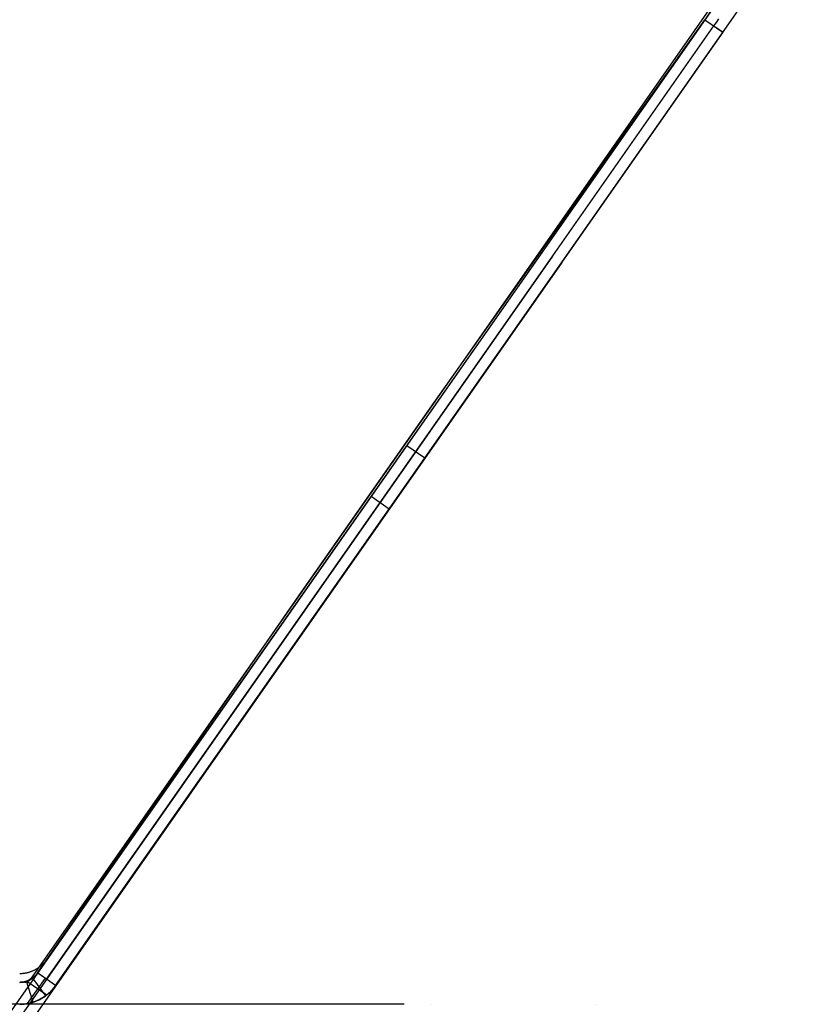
# Model space of a CAD drawing. Header units: millimetres. Extents: x 0 to 900, y -30 to 196.
# Tile 63 of 68: x 846 to 899, y -20 to 47. Entities that reach past the tile are written whole.
import ezdxf

# ---------------------------------------------------------------- set-up
doc = ezdxf.new("R2010")
doc.units = ezdxf.units.MM
doc.header["$MEASUREMENT"] = 0
doc.layers.add('Predefinito', color=5, linetype='Continuous')

# ---------------------------------------------------------------- blocks, each defined once
blk = doc.blocks.new('(#4957) MENSOLA_INTELIGENTE')
at = {"layer": 'Predefinito', "extrusion": (0.819152, 0, 0.573576)}
blk.add_lwpolyline([(133.747, -575.91), (133.565, -575.677), (133.39, -575.441), (133.222, -575.204), (133.06, -574.964), (132.904, -574.721), (132.755, -574.477), (132.611, -574.23), (132.474, -573.982), (132.343, -573.731), (132.218, -573.478), (132.1, -573.222), (131.987, -572.965), (131.88, -572.706), (131.779, -572.445), (131.684, -572.181), (131.595, -571.916), (131.512, -571.648), (131.434, -571.379), (131.362, -571.107), (131.295, -570.834), (131.235, -570.558), (131.179, -570.281), (131.129, -570.002), (131.085, -569.721), (131.046, -569.438), (131.013, -569.153), (130.984, -568.866), (130.961, -568.577), (130.943, -568.287), (130.931, -567.995), (130.921, -567.405)], dxfattribs=at)
at = {"layer": 'Predefinito'}
for points in [[(872.621, 130.921), (27.379, 130.921)], [(846.656, 130.921), (822.716, 130.921)], [(846.656, 129.421), (846.656, 130.921)], [(847.066, 129.421), (847.066, 130.921)], [(856.339, 130.921), (856.339, 129.421)], [(865.612, 129.421), (865.612, 130.921)], [(869.996, 130.921), (869.996, 129.421)], [(874.38, 130.921), (874.38, 129.421)], [(885.667, 130.921), (885.667, 129.421)], [(846.656, 130.171), (822.716, 130.171)], [(872.621, 129.421), (27.379, 129.421)], [(846.656, 129.421), (822.716, 129.421)]]:
    blk.add_lwpolyline(points, dxfattribs=at)
at = {"layer": 'Predefinito', "extrusion": (0, 1, 0)}
for points in [[(-847.565, -2.14), (-847.535, -2.098), (-847.503, -2.057), (-847.47, -2.018), (-847.436, -1.98), (-847.4, -1.943), (-847.363, -1.907), (-847.325, -1.872), (-847.286, -1.839), (-847.246, -1.807), (-847.204, -1.777), (-847.162, -1.748), (-847.118, -1.72), (-847.074, -1.694), (-847.029, -1.669), (-846.983, -1.647), (-846.936, -1.625), (-846.889, -1.605), (-846.841, -1.587), (-846.792, -1.571), (-846.743, -1.556), (-846.693, -1.543), (-846.643, -1.532), (-846.592, -1.522), (-846.541, -1.514), (-846.49, -1.508), (-846.439, -1.504), (-846.388, -1.501), (-846.336, -1.5)], [(-848.794, -1.279), (-848.733, -1.196), (-848.67, -1.115), (-848.604, -1.036), (-848.535, -0.959), (-848.464, -0.885), (-848.391, -0.814), (-848.314, -0.744), (-848.236, -0.678), (-848.155, -0.614), (-848.072, -0.553), (-847.987, -0.495), (-847.901, -0.44), (-847.812, -0.388), (-847.722, -0.339), (-847.63, -0.293), (-847.536, -0.25), (-847.441, -0.211), (-847.345, -0.175), (-847.247, -0.142), (-847.149, -0.112), (-847.049, -0.086), (-846.949, -0.063), (-846.848, -0.044), (-846.746, -0.028), (-846.644, -0.016), (-846.542, -0.007), (-846.439, -0.002), (-846.336, 0)], [(-848.794, -1.279), (-848.743, -1.209), (-848.69, -1.139), (-848.634, -1.071), (-848.576, -1.004), (-848.516, -0.939), (-848.454, -0.875), (-848.389, -0.812), (-848.322, -0.751), (-848.253, -0.693), (-848.183, -0.636), (-848.11, -0.581), (-848.036, -0.528), (-847.959, -0.477), (-847.882, -0.429), (-847.802, -0.383), (-847.722, -0.339), (-847.64, -0.298), (-847.556, -0.259), (-847.472, -0.223), (-847.387, -0.19), (-847.301, -0.159), (-847.214, -0.131), (-847.127, -0.106), (-847.039, -0.083), (-846.951, -0.064), (-846.863, -0.047), (-846.775, -0.032), (-846.686, -0.02), (-846.598, -0.011), (-846.511, -0.005), (-846.423, -0.001), (-846.336, 0)], [(-846.656, -1.51), (-846.616, -1.505), (-846.576, -1.501), (-846.536, -1.498), (-846.496, -1.497), (-846.456, -1.496), (-846.416, -1.496), (-846.376, -1.498), (-846.336, -1.5)], [(-847.066, -1.723), (-847.057, -1.711), (-847.049, -1.7), (-847.039, -1.689), (-847.03, -1.677), (-847.02, -1.666), (-847.009, -1.656), (-846.998, -1.645), (-846.987, -1.635), (-846.976, -1.625), (-846.964, -1.616), (-846.952, -1.607), (-846.94, -1.598), (-846.927, -1.589), (-846.914, -1.581), (-846.901, -1.574), (-846.887, -1.566), (-846.874, -1.56), (-846.86, -1.553), (-846.846, -1.547), (-846.831, -1.542), (-846.817, -1.537), (-846.803, -1.532), (-846.788, -1.528), (-846.774, -1.524), (-846.759, -1.521), (-846.744, -1.518), (-846.729, -1.515), (-846.715, -1.513), (-846.7, -1.512), (-846.685, -1.511), (-846.671, -1.51), (-846.656, -1.51)], [(-847.066, -1.723), (-847.056, -1.709), (-847.045, -1.696), (-847.034, -1.683), (-847.023, -1.67), (-847.011, -1.658), (-846.999, -1.646), (-846.986, -1.634), (-846.973, -1.623), (-846.96, -1.612), (-846.946, -1.602), (-846.932, -1.593), (-846.917, -1.583), (-846.902, -1.575), (-846.887, -1.566), (-846.872, -1.559), (-846.856, -1.552), (-846.84, -1.545), (-846.824, -1.539), (-846.808, -1.534), (-846.792, -1.529), (-846.775, -1.524), (-846.759, -1.521), (-846.742, -1.517), (-846.725, -1.515), (-846.708, -1.513), (-846.691, -1.511), (-846.674, -1.51), (-846.656, -1.51)], [(-847.066, -1.723), (-847.042, -1.706), (-847.018, -1.689), (-846.993, -1.673), (-846.968, -1.657), (-846.943, -1.642), (-846.918, -1.627), (-846.892, -1.613), (-846.867, -1.6), (-846.841, -1.586), (-846.815, -1.574), (-846.789, -1.562), (-846.762, -1.55), (-846.736, -1.539), (-846.71, -1.529), (-846.683, -1.519), (-846.656, -1.51)], [(-846.831, -1.584), (-848.184, -0.636)], [(-848.068, -1.788), (-846.847, -0.044)], [(-865.612, -28.21), (-847.066, -1.723)], [(-847.565, -2.14), (-847.541, -2.109), (-847.516, -2.078), (-847.489, -2.048), (-847.462, -2.019), (-847.434, -1.99), (-847.405, -1.962), (-847.375, -1.934), (-847.344, -1.908), (-847.312, -1.882), (-847.279, -1.856), (-847.245, -1.832), (-847.211, -1.808), (-847.176, -1.786), (-847.14, -1.764), (-847.103, -1.743), (-847.066, -1.723)], [(-893.17, -67.27), (-847.565, -2.14)], [(-848.794, -1.279), (-847.565, -2.14)], [(-847.565, -2.14), (-865.612, -28.21)], [(-848.179, -1.709), (-893.784, -66.839)], [(-894.398, -66.409), (-848.794, -1.279)], [(-894.398, -66.409), (-848.794, -1.279)], [(-874.38, -40.732), (-865.612, -28.21)], [(-874.38, -40.732), (-865.612, -28.21)], [(-865.612, -28.21), (-874.38, -40.732)], [(-870.367, -34.705), (-871.596, -33.844)], [(-896.953, -72.97), (-874.38, -40.732)], [(-874.38, -40.732), (-893.17, -67.27)], [(-896.953, -72.97), (-893.17, -67.27)], [(-893.17, -67.27), (-894.398, -66.409)], [(-893.17, -67.27), (-894.398, -66.409)], [(-894.398, -66.409), (-893.923, -66.742)], [(-846.656, -1.51), (-846.674, -1.51), (-846.691, -1.511), (-846.708, -1.513), (-846.725, -1.515), (-846.742, -1.517), (-846.759, -1.521), (-846.775, -1.524), (-846.792, -1.529), (-846.808, -1.534), (-846.824, -1.539), (-846.84, -1.545), (-846.856, -1.552), (-846.872, -1.559), (-846.887, -1.566), (-846.902, -1.575), (-846.917, -1.583), (-846.932, -1.593), (-846.946, -1.602), (-846.96, -1.612), (-846.973, -1.623), (-846.986, -1.634), (-846.999, -1.646), (-847.011, -1.658), (-847.023, -1.67), (-847.034, -1.683), (-847.045, -1.696), (-847.056, -1.709), (-847.066, -1.723)], [(-865.612, -28.21), (-847.066, -1.723)], [(-874.38, -40.732), (-865.612, -28.21)], [(-896.953, -72.97), (-874.38, -40.732)], [(-847.066, -1.723), (-847.057, -1.711), (-847.049, -1.7), (-847.039, -1.689), (-847.03, -1.677), (-847.02, -1.666), (-847.009, -1.656), (-846.998, -1.645), (-846.987, -1.635), (-846.976, -1.625), (-846.964, -1.616), (-846.952, -1.607), (-846.94, -1.598), (-846.927, -1.589), (-846.914, -1.581), (-846.901, -1.574), (-846.887, -1.566), (-846.874, -1.56), (-846.86, -1.553), (-846.846, -1.547), (-846.831, -1.542), (-846.817, -1.537), (-846.803, -1.532), (-846.788, -1.528), (-846.774, -1.524), (-846.759, -1.521), (-846.744, -1.518), (-846.729, -1.515), (-846.715, -1.513), (-846.7, -1.512), (-846.685, -1.511), (-846.671, -1.51), (-846.656, -1.51)], [(-865.612, -28.21), (-847.066, -1.723)], [(-874.38, -40.732), (-865.612, -28.21)], [(-896.953, -72.97), (-874.38, -40.732)], [(-847.565, -2.14), (-898.048, -74.237)], [(-848.794, -1.279), (-899.277, -73.376)], [(-846.336, -1.5), (-846.388, -1.501), (-846.439, -1.504), (-846.49, -1.508), (-846.541, -1.514), (-846.592, -1.522), (-846.643, -1.532), (-846.693, -1.543), (-846.743, -1.556), (-846.792, -1.571), (-846.841, -1.587), (-846.889, -1.605), (-846.936, -1.625), (-846.983, -1.647), (-847.029, -1.669), (-847.074, -1.694), (-847.118, -1.72), (-847.162, -1.748), (-847.204, -1.777), (-847.246, -1.807), (-847.286, -1.839), (-847.325, -1.872), (-847.363, -1.907), (-847.4, -1.943), (-847.436, -1.98), (-847.47, -2.018), (-847.503, -2.057), (-847.535, -2.098), (-847.565, -2.14)], [(-846.336, 0), (-846.439, -0.002), (-846.542, -0.007), (-846.644, -0.016), (-846.746, -0.028), (-846.848, -0.044), (-846.949, -0.063), (-847.049, -0.086), (-847.149, -0.112), (-847.247, -0.142), (-847.345, -0.175), (-847.441, -0.211), (-847.536, -0.25), (-847.63, -0.293), (-847.722, -0.339), (-847.812, -0.388), (-847.901, -0.44), (-847.987, -0.495), (-848.072, -0.553), (-848.155, -0.614), (-848.236, -0.678), (-848.314, -0.744), (-848.391, -0.814), (-848.464, -0.885), (-848.535, -0.959), (-848.604, -1.036), (-848.67, -1.115), (-848.733, -1.196), (-848.794, -1.279)], [(-872.806, -38.188), (-874.035, -37.328)], [(-847.269, -0.149), (-846.803, -1.574)], [(-848.117, -0.586), (-847.227, -1.793)], [(-848.794, -1.279), (-847.565, -2.14)], [(-847.903, -1.903), (-847.565, -2.14)]]:
    blk.add_lwpolyline(points, dxfattribs=at)
at = {"layer": 'Predefinito', "extrusion": (1, 0, 0)}
for points in [[(130.921, -2.14), (4.574, -2.14)], [(4.574, -1.279), (130.921, -1.279)], [(15.595, -38.188), (130.921, -38.188)], [(15.595, -37.328), (130.921, -37.328)]]:
    blk.add_lwpolyline(points, dxfattribs=at)
at = {"layer": 'Predefinito', "extrusion": (-0.139343, 0.970042, 0.199003)}
for points in [[(-839.604, 20.985), (-892.708, -52.584)], [(-840.212, 21.423), (-893.316, -52.145)], [(-893.924, -51.706), (-840.82, 21.862)]]:
    blk.add_lwpolyline(points, dxfattribs=at)
at = {"layer": 'Predefinito', "extrusion": (0, 0.926017, 0.377482)}
blk.add_lwpolyline([(-846.336, -2.273), (-846.381, -2.274), (-846.425, -2.275), (-846.469, -2.278), (-846.513, -2.281), (-846.558, -2.285), (-846.602, -2.29), (-846.646, -2.297), (-846.69, -2.304), (-846.734, -2.312), (-846.777, -2.321), (-846.821, -2.331), (-846.864, -2.341), (-846.908, -2.353), (-846.951, -2.366), (-846.994, -2.379), (-847.036, -2.394), (-847.078, -2.409), (-847.12, -2.426), (-847.162, -2.443), (-847.204, -2.461), (-847.245, -2.48), (-847.286, -2.5), (-847.326, -2.521), (-847.366, -2.543), (-847.406, -2.566), (-847.445, -2.589), (-847.484, -2.613), (-847.523, -2.639), (-847.561, -2.665), (-847.598, -2.692), (-847.635, -2.719), (-847.672, -2.748), (-847.708, -2.777), (-847.744, -2.808), (-847.779, -2.839), (-847.813, -2.87), (-847.847, -2.903), (-847.881, -2.936), (-847.914, -2.97), (-847.946, -3.005), (-847.977, -3.041), (-848.008, -3.077), (-848.038, -3.114), (-848.068, -3.152), (-848.097, -3.19), (-848.125, -3.229), (-848.153, -3.269), (-848.179, -3.31)], dxfattribs=at)
at = {"layer": 'Predefinito'}
for points in [[(893.784, 130.921, -66.839), (893.953, 130.924, -67.08), (894.121, 130.933, -67.321)], [(846.336, 4.183, -1.5), (846.391, 4.183, -1.501), (846.418, 4.184, -1.502), (846.445, 4.185, -1.503), (846.471, 4.186, -1.505), (846.497, 4.187, -1.507), (846.523, 4.189, -1.51), (846.549, 4.191, -1.513), (846.574, 4.193, -1.516), (846.599, 4.195, -1.52), (846.624, 4.197, -1.524), (846.648, 4.2, -1.528), (846.672, 4.203, -1.533), (846.696, 4.206, -1.538), (846.719, 4.209, -1.543), (846.743, 4.213, -1.549), (846.765, 4.217, -1.555), (846.788, 4.22, -1.562), (846.811, 4.225, -1.568), (846.833, 4.229, -1.576), (846.855, 4.234, -1.583), (846.876, 4.238, -1.591), (846.898, 4.243, -1.599), (846.919, 4.248, -1.607), (846.939, 4.254, -1.616), (846.96, 4.259, -1.625), (846.98, 4.265, -1.634), (847, 4.27, -1.643), (847.02, 4.276, -1.653), (847.04, 4.283, -1.663), (847.059, 4.289, -1.674), (847.078, 4.295, -1.684), (847.115, 4.309, -1.706), (847.151, 4.323, -1.729), (847.187, 4.338, -1.753), (847.221, 4.353, -1.778), (847.255, 4.369, -1.804), (847.287, 4.385, -1.831), (847.319, 4.402, -1.859), (847.35, 4.42, -1.887), (847.379, 4.437, -1.916), (847.408, 4.456, -1.946), (847.437, 4.474, -1.977), (847.464, 4.494, -2.008), (847.49, 4.513, -2.04), (847.516, 4.533, -2.073), (847.541, 4.553, -2.106), (847.565, 4.574, -2.14)], [(846.336, 4.183, 0), (846.395, 4.183, -0.001), (846.454, 4.183, -0.002), (846.513, 4.184, -0.005), (846.572, 4.186, -0.009), (846.631, 4.187, -0.015), (846.69, 4.189, -0.021), (846.749, 4.192, -0.029), (846.808, 4.194, -0.037), (846.866, 4.197, -0.047), (846.924, 4.201, -0.058), (846.983, 4.204, -0.071), (847.04, 4.208, -0.084), (847.098, 4.213, -0.098), (847.156, 4.218, -0.114), (847.213, 4.223, -0.131), (847.269, 4.228, -0.149), (847.326, 4.234, -0.168), (847.382, 4.24, -0.188), (847.438, 4.247, -0.209), (847.493, 4.254, -0.232), (847.548, 4.261, -0.255), (847.602, 4.268, -0.28), (847.656, 4.276, -0.306), (847.71, 4.284, -0.333), (847.762, 4.293, -0.361), (847.815, 4.302, -0.39), (847.867, 4.311, -0.42), (847.918, 4.321, -0.451), (847.969, 4.33, -0.483), (848.019, 4.341, -0.516), (848.068, 4.351, -0.551), (848.117, 4.362, -0.586), (848.165, 4.373, -0.622), (848.213, 4.384, -0.659), (848.26, 4.396, -0.698), (848.306, 4.408, -0.737), (848.351, 4.42, -0.777), (848.396, 4.433, -0.818), (848.439, 4.446, -0.861), (848.482, 4.459, -0.904), (848.524, 4.472, -0.948), (848.565, 4.486, -0.992), (848.606, 4.5, -1.038), (848.645, 4.514, -1.085), (848.684, 4.529, -1.132), (848.721, 4.544, -1.18), (848.758, 4.559, -1.229), (848.794, 4.574, -1.279)]]:
    blk.add_polyline3d(points, dxfattribs=at)

msp = doc.modelspace()

# ---------------------------------------------------------------- block references
at = {"layer": 'Predefinito', "extrusion": (0, -1, 0)}
for p in [(0, 1061.537, 20.473), (0, 1741.537, 20.473), (0, 1401.537, 20.473), (0, 381.537, 20.473), (0, 721.537, 20.473)]:
    msp.add_blockref('(#4957) MENSOLA_INTELIGENTE', p, dxfattribs=at)

doc.saveas('drawing.dxf')
